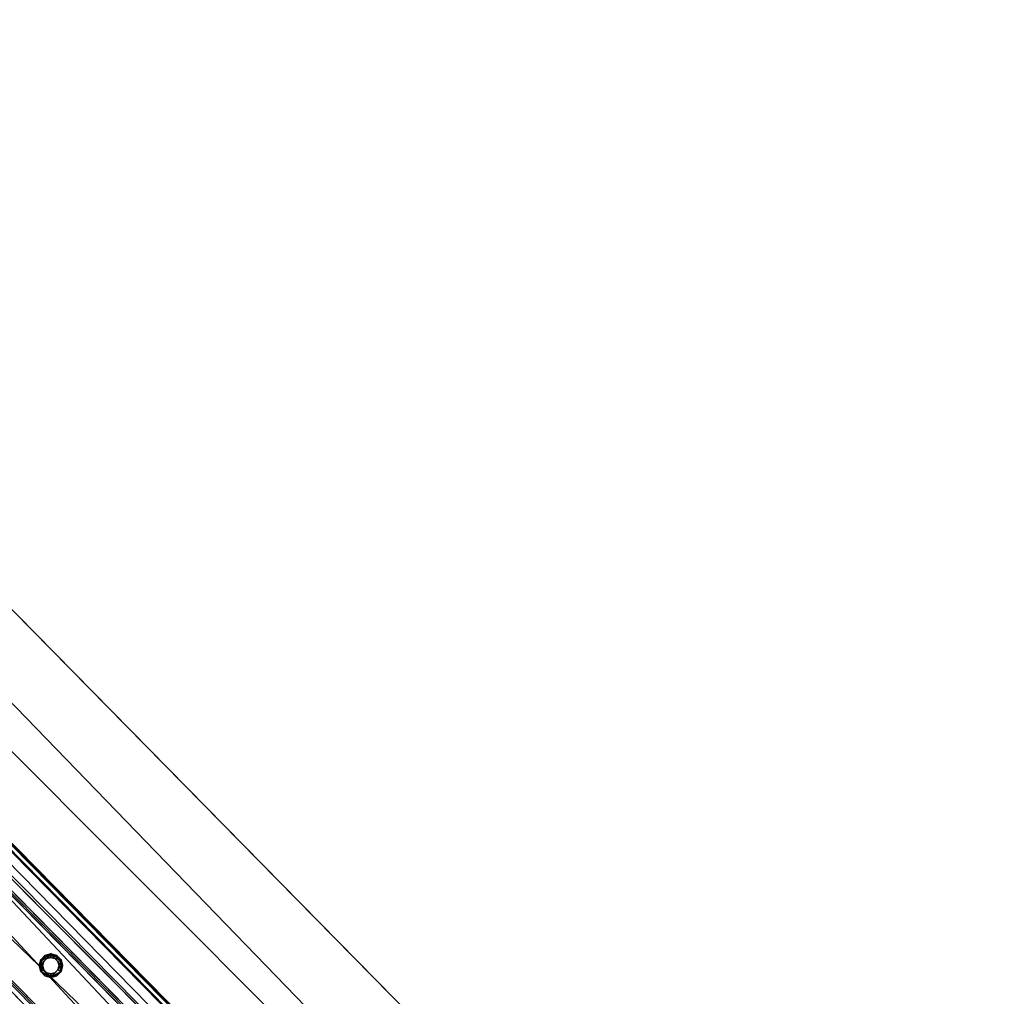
# Model space of a CAD drawing. Header units: millimetres. Extents: x 93711086 to 93775423, y 1247239064 to 1247319365.
# Tile 168 of 256: x 93744485 to 93745378, y 1247279125 to 1247280011. Entities that reach past the tile are written whole.
import ezdxf

# ---------------------------------------------------------------- set-up
doc = ezdxf.new("R2010")
doc.units = ezdxf.units.MM
doc.layers.add('BEAM', color=7, linetype='Continuous')
doc.layers.add('CONCRETE_ITEM', color=7, linetype='Continuous')

# ---------------------------------------------------------------- blocks, each defined once
blk = doc.blocks.new('ad5c39cf-2ef9-4802-b14b-9efffbcddd81')
at = {"color": 0, "transparency": 16777216}
mesh = blk.add_polyface(dxfattribs=at)
corners = [(93745916.48, 1247277775.97, 3495.77), (93746666.22, 1247276990.48, 3510.94), (93738976.68, 1247284812.64, 3845.19), (93746687, 1247277014.97, 3414.54), (93738997.43, 1247284837.16, 3748.79), (93746320.31, 1247276817.55, 3888.3), (93738718.37, 1247284550.45, 4038.66), (93746620.12, 1247276511.78, 3695.22), (93738722.21, 1247284546.54, 4218.58), (93739153.39, 1247281823.3, 3435.98), (93739972.65, 1247280421.61, 3255.16), (93744207.27, 1247276113.97, 3071.08), (93739876.41, 1247280519.51, 3259.34), (93738877.97, 1247281558.7, 3308.76), (93737381.91, 1247283667.25, 3523.7), (93738514.29, 1247284758.05, 4047.53), (93741217.05, 1247279155.75, 2884.69), (93739965.9, 1247280428.48, 2939.08), (93744200.52, 1247276120.84, 2755), (93746140.8, 1247277784.55, 4004.05), (93746128.61, 1247277796.95, 3433.45), (93739116.38, 1247284930.13, 4309.4), (93739104.19, 1247284942.53, 3738.8), (93746064.37, 1247277519.92, 3989.49), (93738773.63, 1247284594.09, 4288.54), (93746462.87, 1247276772.21, 3954.29), (93745867.26, 1247277328.15, 3944.08), (93746376.74, 1247275601.09, 3094.07), (93738711.62, 1247284557.31, 3722.58), (93739153.39, 1247281823.3, 3119.61), (93737375.24, 1247283674.2, 3207.66), (93738507.54, 1247284764.91, 3731.45), (93738877.97, 1247281558.7, 2992.38), (93745885.25, 1247277937.54, 3446.7), (93738877.97, 1247281558.7, 3103.23)]
mesh.append_faces([[corners[k] for k in face] for face in [(0, 1, 2, 0), (3, 0, 4, 3), (2, 4, 0, 2), (5, 6, 7, 5), (8, 6, 5, 8), (9, 7, 6, 9), (7, 10, 11, 7), (10, 7, 9, 10), (12, 9, 13, 12), (9, 12, 10, 9), (6, 14, 9, 6), (6, 15, 14, 6), (10, 16, 11, 10), (16, 10, 17, 16), (18, 11, 16, 18), (19, 20, 21, 19), (22, 21, 20, 22), (23, 19, 21, 23), (23, 24, 25, 23), (21, 24, 23, 21), (26, 25, 24, 26), (5, 26, 8, 5), (24, 8, 26, 24), (18, 16, 27, 18), (1, 16, 17, 1), (28, 29, 30, 28), (30, 31, 28, 30), (28, 2, 29, 28), (29, 2, 1, 29), (32, 29, 17, 32), (17, 29, 1, 17), (27, 16, 1, 27), (4, 33, 3, 4), (33, 22, 20, 33), (22, 33, 4, 22), (15, 6, 31, 15), (28, 31, 6, 28), (22, 4, 2, 22), (21, 2, 24, 21), (2, 21, 22, 2), (6, 24, 2, 6), (2, 28, 6, 2), (8, 24, 6, 8), (15, 31, 30, 15), (30, 14, 15, 30), (10, 34, 17, 10), (32, 17, 34, 32), (13, 29, 34, 13), (13, 9, 29, 13), (32, 34, 29, 32), (14, 30, 9, 14), (29, 9, 30, 29), (12, 13, 34, 12), (34, 10, 12, 34)]], dxfattribs={"color": 0})
blk = doc.blocks.new('5bbbe152-908d-476c-86af-f8c3bda7d93c')
at = {"color": 0, "transparency": 16777216}
mesh = blk.add_polyface(dxfattribs=at)
corners = [(93746645.62, 1247277057.67, 4971.49), (93746647.26, 1247277056.79, 5031.46), (93746991.77, 1247276710, 5017.42), (93746990.21, 1247276710.81, 4957.44), (93746989.83, 1247276711.2, 4957.46), (93746643.57, 1247277053.34, 5026.51), (93746642.07, 1247277054.15, 4971.53), (93746986.28, 1247276707.68, 4957.5), (93746988.12, 1247276706.53, 5012.46), (93746563.85, 1247276976.82, 4972.53), (93746565.34, 1247276976.01, 5027.5), (93746910.49, 1247276628.59, 5013.44), (93746908.27, 1247276630.13, 4958.49), (93746561.93, 1247276972.42, 5032.55), (93746560.29, 1247276973.3, 4972.58), (93746904.72, 1247276626.61, 4958.54), (93746907.09, 1247276624.98, 5018.48), (93746646.91, 1247277057.14, 5031.48), (93746561.35, 1247276973.01, 5032.57), (93746641.67, 1247277054.56, 4971.55), (93746645.23, 1247277058.06, 4971.51), (93746564.77, 1247276976.59, 5027.53), (93746643.2, 1247277053.71, 5026.52), (93746559.68, 1247276973.93, 4972.6), (93746563.24, 1247276977.43, 4972.56), (93735437.15, 1247288462.97, 5519.22), (93735351.43, 1247288378.99, 5520.32), (93735351.86, 1247288378.55, 5520.3), (93735437.5, 1247288462.61, 5519.2), (93735435.8, 1247288463.55, 5459.23), (93735432.24, 1247288460.05, 5459.28), (93735431.86, 1247288460.43, 5459.3), (93735433.43, 1247288459.55, 5514.27), (93735433.79, 1247288459.19, 5514.25), (93735354.86, 1247288382.57, 5515.28), (93735355.29, 1247288382.13, 5515.26), (93735353.29, 1247288383.45, 5460.31), (93735353.74, 1247288383, 5460.29), (93735349.72, 1247288379.95, 5460.35), (93735350.17, 1247288379.49, 5460.33)]
mesh.append_faces([[corners[k] for k in face] for face in [(19, 0, 7, 19), (21, 5, 11, 21), (23, 9, 15, 23), (0, 29, 28, 0), (30, 6, 22, 30), (34, 33, 21, 34), (36, 35, 10, 36), (10, 24, 36, 10), (38, 37, 23, 38)]], dxfattribs={"vtx0": -1, "vtx1": -1, "vtx2": -1, "vtx3": -1, "color": 0})
mesh.append_faces([[corners[k] for k in face] for face in [(13, 2, 1, 13), (27, 17, 28, 27), (29, 19, 30, 29), (39, 13, 18, 39)]], dxfattribs={"vtx0": -1, "vtx2": -1, "vtx3": -1, "color": 0})
mesh.append_faces([[corners[k] for k in face] for face in [(4, 0, 2, 4), (8, 5, 7, 8), (12, 9, 11, 12), (16, 13, 15, 16), (1, 17, 13, 1), (28, 25, 27, 28), (28, 17, 0, 28), (30, 31, 29, 30), (33, 32, 30, 33), (22, 33, 30, 22), (27, 26, 39, 27), (39, 23, 13, 39), (18, 27, 39, 18)]], dxfattribs={"vtx1": -1, "vtx2": -1, "vtx3": -1, "color": 0})
mesh.append_faces([[corners[k] for k in face] for face in [(0, 1, 2, 0), (2, 3, 4, 2), (5, 6, 7, 5), (9, 10, 11, 9), (13, 14, 15, 13), (17, 18, 13, 17), (13, 16, 2, 13), (19, 20, 0, 19), (0, 4, 7, 0), (7, 6, 19, 7), (21, 22, 5, 21), (5, 8, 11, 5), (11, 10, 21, 11), (23, 24, 9, 23), (9, 12, 15, 9), (15, 14, 23, 15), (25, 26, 27, 25), (27, 18, 17, 27), (17, 1, 0, 17), (0, 20, 29, 0), (29, 20, 19, 29), (32, 31, 30, 32), (30, 19, 6, 30), (6, 5, 22, 6), (34, 32, 33, 34), (33, 22, 21, 33), (21, 35, 34, 21), (36, 34, 35, 36), (35, 21, 10, 35), (10, 9, 24, 10), (24, 37, 36, 24), (38, 36, 37, 38), (37, 24, 23, 37), (23, 39, 38, 23), (26, 38, 39, 26), (23, 14, 13, 23)]], dxfattribs={"vtx2": -1, "vtx3": -1, "color": 0})
blk = doc.blocks.new('f09ab779-253b-4029-bab8-6b83adb4cd42')
at = {"color": 0, "transparency": 16777216}
mesh = blk.add_polyface(dxfattribs=at)
corners = [(93745180.04, 1247278420.96, 4188.09), (93745222.83, 1247278463.02, 4188.09), (93743824.91, 1247279885.05, 4248.85), (93743782.12, 1247279842.99, 4248.85), (93745221.97, 1247278463.89, 4148.11), (93743824.06, 1247279885.92, 4208.87), (93745219.83, 1247278461.79, 4148.11), (93743821.92, 1247279883.81, 4208.87), (93745220.62, 1247278460.98, 4185.09), (93743822.71, 1247279883.01, 4245.86), (93745182.12, 1247278423.13, 4185.09), (93743784.2, 1247279845.15, 4245.86), (93745181.33, 1247278423.93, 4148.11), (93743783.41, 1247279845.96, 4208.87), (93745179.19, 1247278421.83, 4148.11), (93743781.27, 1247279843.85, 4208.87)]
mesh.append_faces([[corners[k] for k in face] for face in [(0, 2, 3, 0), (1, 5, 2, 1), (4, 7, 5, 4), (6, 9, 7, 6), (8, 11, 9, 8), (10, 13, 11, 10), (12, 15, 13, 12), (14, 3, 15, 14)]], dxfattribs={"vtx0": -1, "color": 0})
mesh.append_faces([[corners[k] for k in face] for face in [(2, 7, 9, 2), (11, 15, 3, 11), (0, 12, 10, 0), (8, 4, 1, 8)]], dxfattribs={"vtx0": -1, "vtx2": -1, "vtx3": -1, "color": 0})
mesh.append_faces([[corners[k] for k in face] for face in [(3, 2, 9, 3), (9, 11, 3, 9), (1, 0, 10, 1), (10, 8, 1, 10)]], dxfattribs={"vtx1": -1, "vtx2": -1, "vtx3": -1, "color": 0})
mesh.append_faces([[corners[k] for k in face] for face in [(0, 1, 2, 0), (1, 4, 5, 1), (4, 6, 7, 4), (6, 8, 9, 6), (8, 10, 11, 8), (10, 12, 13, 10), (12, 14, 15, 12), (14, 0, 3, 14), (2, 5, 7, 2), (11, 13, 15, 11), (0, 14, 12, 0), (8, 6, 4, 8)]], dxfattribs={"vtx2": -1, "vtx3": -1, "color": 0})
blk = doc.blocks.new('34dba56e-39fb-4bcd-9099-72e3ae4cef41')
at = {"color": 0, "transparency": 16777216}
mesh = blk.add_polyface(dxfattribs=at)
corners = [(93744513.25, 1247279145.68, 4218.57), (93744509.53, 1247279146.67, 4218.57), (93744509.53, 1247279146.67, 5118.57), (93744513.25, 1247279145.68, 5118.57), (93744506.8, 1247279149.4, 4218.57), (93744506.8, 1247279149.4, 5118.57), (93744505.8, 1247279153.13, 4218.57), (93744505.8, 1247279153.13, 5118.57), (93744506.8, 1247279156.85, 4218.57), (93744506.8, 1247279156.85, 5118.57), (93744509.53, 1247279159.58, 4218.57), (93744509.53, 1247279159.58, 5118.57), (93744513.25, 1247279160.58, 4218.57), (93744513.25, 1247279160.58, 5118.57), (93744516.98, 1247279159.58, 4218.57), (93744516.98, 1247279159.58, 5118.57), (93744519.71, 1247279156.85, 4218.57), (93744519.71, 1247279156.85, 5118.57), (93744520.7, 1247279153.13, 4218.57), (93744520.7, 1247279153.13, 5118.57), (93744519.71, 1247279149.4, 4218.57), (93744519.71, 1247279149.4, 5118.57), (93744516.98, 1247279146.67, 4218.57), (93744516.98, 1247279146.67, 5118.57), (93744513.25, 1247279142.48, 4218.57), (93744518.58, 1247279143.9, 4218.57), (93744518.58, 1247279143.9, 5118.57), (93744513.25, 1247279142.48, 5118.57), (93744522.48, 1247279147.8, 4218.57), (93744522.48, 1247279147.8, 5118.57), (93744523.9, 1247279153.13, 4218.57), (93744523.9, 1247279153.13, 5118.57), (93744522.48, 1247279158.45, 4218.57), (93744522.48, 1247279158.45, 5118.57), (93744518.58, 1247279162.35, 4218.57), (93744518.58, 1247279162.35, 5118.57), (93744513.25, 1247279163.78, 4218.57), (93744513.25, 1247279163.78, 5118.57), (93744507.93, 1247279162.35, 4218.57), (93744507.93, 1247279162.35, 5118.57), (93744504.03, 1247279158.45, 4218.57), (93744504.03, 1247279158.45, 5118.57), (93744502.6, 1247279153.13, 4218.57), (93744502.6, 1247279153.13, 5118.57), (93744504.03, 1247279147.8, 4218.57), (93744504.03, 1247279147.8, 5118.57), (93744507.93, 1247279143.9, 4218.57), (93744507.93, 1247279143.9, 5118.57)]
mesh.append_faces([[corners[k] for k in face] for face in [(0, 2, 3, 0), (1, 5, 2, 1), (4, 7, 5, 4), (6, 9, 7, 6), (8, 11, 9, 8), (10, 13, 11, 10), (12, 15, 13, 12), (14, 17, 15, 14), (16, 19, 17, 16), (18, 21, 19, 18), (20, 23, 21, 20), (22, 3, 23, 22), (24, 26, 27, 24), (25, 29, 26, 25), (28, 31, 29, 28), (30, 33, 31, 30), (32, 35, 33, 32), (34, 37, 35, 34), (36, 39, 37, 36), (38, 41, 39, 38), (40, 43, 41, 40), (42, 45, 43, 42), (44, 47, 45, 44), (46, 27, 47, 46)]], dxfattribs={"vtx0": -1, "color": 0})
mesh.append_faces([[corners[k] for k in face] for face in [(45, 27, 5, 45), (41, 45, 5, 41), (21, 27, 29, 21), (37, 41, 9, 37), (17, 29, 33, 17), (33, 37, 13, 33), (28, 24, 20, 28), (32, 28, 20, 32), (4, 24, 44, 4), (36, 32, 16, 36), (8, 44, 40, 8), (40, 36, 12, 40)]], dxfattribs={"vtx0": -1, "vtx1": -1, "vtx2": -1, "vtx3": -1, "color": 0})
mesh.append_faces([[corners[k] for k in face] for face in [(27, 2, 5, 27), (41, 5, 7, 41), (41, 7, 9, 41), (37, 9, 11, 37), (37, 11, 13, 37), (24, 22, 20, 24), (32, 20, 18, 32), (32, 18, 16, 32), (36, 16, 14, 36), (36, 14, 12, 36)]], dxfattribs={"vtx0": -1, "vtx2": -1, "vtx3": -1, "color": 0})
mesh.append_faces([[corners[k] for k in face] for face in [(3, 2, 27, 3), (23, 3, 27, 23), (21, 23, 27, 21), (19, 21, 29, 19), (17, 19, 29, 17), (15, 17, 33, 15), (13, 15, 33, 13), (0, 22, 24, 0), (1, 0, 24, 1), (4, 1, 24, 4), (6, 4, 44, 6), (8, 6, 44, 8), (10, 8, 40, 10), (12, 10, 40, 12)]], dxfattribs={"vtx1": -1, "vtx2": -1, "vtx3": -1, "color": 0})
mesh.append_faces([[corners[k] for k in face] for face in [(0, 1, 2, 0), (1, 4, 5, 1), (4, 6, 7, 4), (6, 8, 9, 6), (8, 10, 11, 8), (10, 12, 13, 10), (12, 14, 15, 12), (14, 16, 17, 14), (16, 18, 19, 16), (18, 20, 21, 18), (20, 22, 23, 20), (22, 0, 3, 22), (24, 25, 26, 24), (25, 28, 29, 25), (28, 30, 31, 28), (30, 32, 33, 30), (32, 34, 35, 32), (34, 36, 37, 34), (36, 38, 39, 36), (38, 40, 41, 38), (40, 42, 43, 40), (42, 44, 45, 42), (44, 46, 47, 44), (46, 24, 27, 46), (27, 26, 29, 27), (29, 31, 33, 29), (33, 35, 37, 33), (37, 39, 41, 37), (41, 43, 45, 41), (45, 47, 27, 45), (24, 46, 44, 24), (44, 42, 40, 44), (40, 38, 36, 40), (36, 34, 32, 36), (32, 30, 28, 32), (28, 25, 24, 28)]], dxfattribs={"vtx2": -1, "vtx3": -1, "color": 0})

msp = doc.modelspace()

# ---------------------------------------------------------------- block references
at = {"layer": 'BEAM', "color": 156, "true_color": 0x1e4383, "transparency": 33554687}
msp.add_blockref('5bbbe152-908d-476c-86af-f8c3bda7d93c', (0, 0), dxfattribs=at)
at = {"layer": 'BEAM', "color": 77, "true_color": 0x5b9723, "transparency": 33554687}
for name in ['f09ab779-253b-4029-bab8-6b83adb4cd42', '34dba56e-39fb-4bcd-9099-72e3ae4cef41']:
    msp.add_blockref(name, (0, 0), dxfattribs=at)
at = {"layer": 'CONCRETE_ITEM', "color": 222, "true_color": 0xc0298d, "transparency": 33554687}
msp.add_blockref('ad5c39cf-2ef9-4802-b14b-9efffbcddd81', (0, 0), dxfattribs=at)

doc.saveas('drawing.dxf')
